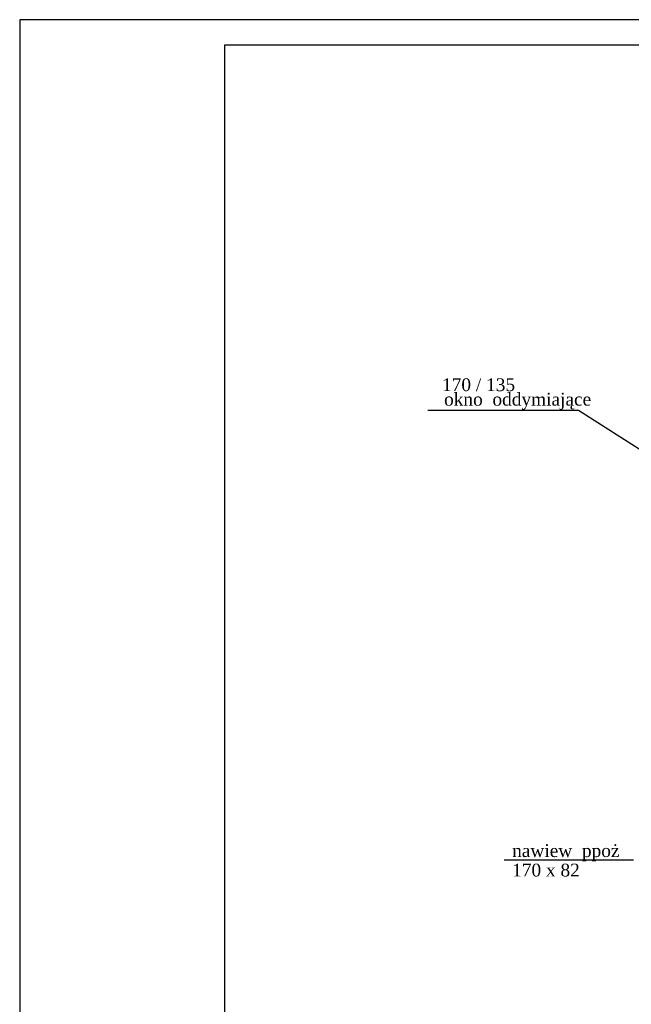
# Model space of a CAD drawing. Extents: x -4334 to 79223, y -1882 to 29514.
# Tile 7 of 60: x 29878 to 31073, y 20749 to 22672. Entities that reach past the tile are written whole.
import ezdxf

# ---------------------------------------------------------------- set-up
doc = ezdxf.new("R2010")
doc.units = 0
doc.header["$MEASUREMENT"] = 0
doc.layers.add('CIENKIE', color=251, linetype='CONTINUOUS')
doc.layers.add('NAPIS', color=251, linetype='CONTINUOUS')
doc.styles.add('NEWROMAN', font='TIMES.TTF')

msp = doc.modelspace()

# ---------------------------------------------------------------- linework, layer by layer
at = {"layer": 'CIENKIE', "ltscale": 3}
for p, q in [((29878.41, 22672.37), (29878.41, 19702.37)), ((34078.41, 22672.37), (29878.41, 22672.37)), ((30278.41, 22622.37), (30278.41, 19752.37)), ((34028.41, 22622.37), (30278.41, 22622.37)), ((30969.81, 21908.95), (30675.54, 21908.95)), ((31104.5, 21822.93), (30969.81, 21908.95)), ((30824.47, 21031.37), (31077.29, 21031.37))]:
    msp.add_line(p, q, dxfattribs=at)

# ---------------------------------------------------------------- texts
at = {"layer": 'NAPIS', "ltscale": 3, "style": 'NEWROMAN'}
for s, p in [(' 170 / 135', (30693.76, 21946.93)), ('okno  oddymiające', (30707.19, 21918.62)), ('nawiew  ppoż', (30840.1, 21037.07)), ('170 x 82', (30840.1, 20999.05))]:
    msp.add_text(s, height=25, dxfattribs=at).set_placement(p)

doc.saveas('drawing.dxf')
